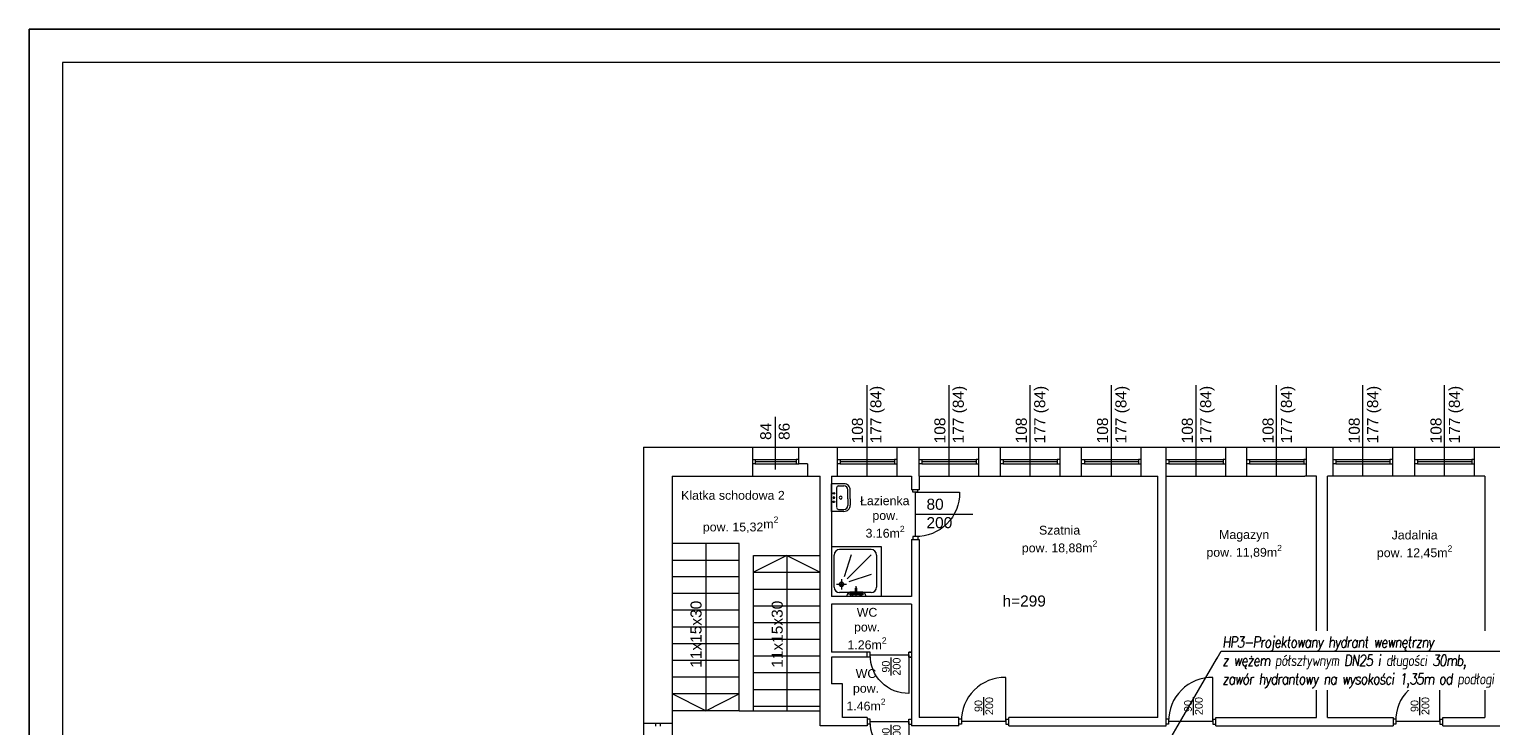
# Model space of a CAD drawing. Header units: millimetres. Extents: x -2390 to 43572, y -15084 to -12114.
# Tile 13 of 52: x 9113 to 11759, y -13374 to -12114. Entities that reach past the tile are written whole.
import ezdxf
from ezdxf import colors
from ezdxf.entities.mleader import LeaderData, LeaderLine
from ezdxf.math import Vec2, Vec3

# ---------------------------------------------------------------- set-up
doc = ezdxf.new("R2010")
doc.units = ezdxf.units.MM
for name, color, linetype, lineweight in [('B_Wyposażenie', 10, 'Continuous', 9), ('IS-ramka', 7, 'Continuous', 15), ('opisy', 5, 'Continuous', 5), ('stolarka', 3, 'Continuous', 9), ('ściany nośne', 1, 'Continuous', 25)]:
    doc.layers.add(name, color=color, linetype=linetype, lineweight=lineweight)
doc.layers.add('IS-pomocnicze', color=2, linetype='Continuous', plot=False)
doc.styles.add('ROMANS', font='romans.shx', dxfattribs={"height": 1})
doc.styles.get("Standard").update_dxf_attribs({"font": 'arial.ttf'})

# ---------------------------------------------------------------- blocks, each defined once
blk = doc.blocks.new('_None')

msp = doc.modelspace()

# ---------------------------------------------------------------- linework, layer by layer
at = {"layer": 'B_Wyposażenie', "color": 252, "lineweight": 0}
for p, q in [((10565.2, -12986.6), (10565.2, -12936.7)), ((10588, -12936.7), (10565.2, -12936.7)), ((10574.5, -12944.1), (10574.5, -12979.2)), ((10578.3, -12940.3), (10588, -12940.3)), ((10595.2, -12964.1), (10595.2, -12947.5)), ((10595.2, -12955), (10595.2, -12953.6)), ((10599.2, -12964.1), (10599.2, -12947.9)), ((10599.2, -12955), (10599.2, -12952.8)), ((10588, -12986.6), (10565.2, -12986.6)), ((10578.3, -12983), (10588, -12983)), ((10595.2, -12964.1), (10595.2, -12975.8)), ((10595.2, -12973.3), (10595.2, -12974.7)), ((10599.2, -12964.1), (10599.2, -12975.4)), ((10599.2, -12973.3), (10599.2, -12975.5)), ((10565.2, -13050.2), (10655.2, -13050.2)), ((10570.2, -13123.6), (10570.2, -13065.5)), ((10580.2, -13055.2), (10637, -13055.2)), ((10601.3, -13065.2), (10588.1, -13105.2)), ((10637, -13065.2), (10593.6, -13108.7)), ((10647, -13065.5), (10647, -13123.6)), ((10655.2, -13050.2), (10655.2, -13140.5)), ((10592.7, -13118.6), (10574.5, -13118.6)), ((10583.6, -13109.5), (10583.6, -13127.7)), ((10637, -13100.9), (10597, -13114.2)), ((10637, -13133.6), (10580.2, -13133.6)), ((10623.8, -13136.1), (10596.3, -13136.1)), ((10609, -13132.8), (10601.7, -13132.8)), ((10616.4, -13134.9), (10604.1, -13134.9)), ((10616.4, -13137.4), (10604.1, -13137.4)), ((10609, -13134.9), (10609, -13125.5)), ((10611.5, -13125.5), (10609, -13125.5)), ((10610.2, -13140.5), (10610.2, -13121.8)), ((10611.5, -13134.9), (10611.5, -13125.5)), ((10618.9, -13132.8), (10611.5, -13132.8))]:
    msp.add_line(p, q, dxfattribs=at)
for centre, radius in [((10569.7, -12954), 1.46), ((10569.7, -12969.2), 1.46), ((10583.6, -13118.6), 4.11), ((10583.6, -13118.6), 2.57), ((10601.7, -13136.1), 2.76), ((10601.7, -13136.1), 1.99), ((10618.8, -13136.1), 2.76), ((10618.8, -13136.1), 1.99)]:
    msp.add_circle(centre, radius, dxfattribs=at)
for centre, radius, start, end in [((10569.7, -12961.6), 1.46, 0, 180), ((10569.7, -12961.6), 1.46, 180, 0), ((10578.3, -12944.1), 3.75, 90.0113, 179.9887), ((10582.1, -12961.6), 2.56, 359.9963, 180.0037), ((10582.1, -12961.6), 2.56, 179.9963, 0.0037), ((10588, -12947.9), 11.2, 359.9972, 90.0028), ((10588, -12947.5), 7.2, 0.0036, 89.9964), ((10578.3, -12979.2), 3.75, 180.0113, 269.9887), ((10588, -12975.4), 11.2, 269.9972, 0.0028), ((10588, -12975.8), 7.2, 270.0036, 359.9964), ((10580.5, -13065.5), 10.2, 91.3708, 180.2292), ((10636.8, -13065.5), 10.2, 359.7708, 88.6292), ((10580.2, -13123.6), 10, 180, 270), ((10600.4, -13140.2), 7.5, 80.4581, 182.3604), ((10620.1, -13140.2), 7.5, 357.6396, 99.5419), ((10637, -13123.6), 10, 270, 0)]:
    msp.add_arc(centre, radius, start, end, dxfattribs=at)
at = {"layer": 'opisy', "color": 252, "lineweight": 0}
for p, q in [((10630.2, -12922.5), (10630.2, -12757.9)), ((10778.2, -12922.5), (10778.2, -12757.9)), ((10925.2, -12922.5), (10925.2, -12757.9)), ((11072.2, -12922.5), (11072.2, -12757.9)), ((11225.2, -12922.5), (11225.2, -12757.9)), ((11371.2, -12922.5), (11371.2, -12757.9)), ((11527.2, -12922.5), (11527.2, -12757.9)), ((11675.2, -12922.5), (11675.2, -12757.9)), ((10464.2, -12910.5), (10464.2, -12815.5)), ((10821, -12992), (10717.2, -12992)), ((10337.7, -13044.5), (10337.7, -13347.2)), ((10484.7, -13066.5), (10424.2, -13096.8)), ((10484.7, -13066.5), (10545.2, -13096.8)), ((10484.7, -13066.5), (10484.7, -13347.2)), ((10337.7, -13347.2), (10277.2, -13316.9)), ((10337.7, -13347.2), (10398.2, -13316.9))]:
    msp.add_line(p, q, dxfattribs=at)
at = {"layer": 'stolarka', "color": 252, "lineweight": 0}
for p, q in [((10422.2, -12892.5), (10427.2, -12892.5)), ((10427.2, -12900.5), (10422.2, -12900.5)), ((10427.2, -12892.5), (10427.2, -12900.5)), ((10427.2, -12892.5), (10501.2, -12892.5)), ((10427.2, -12896.5), (10501.2, -12896.5)), ((10427.2, -12900.5), (10501.2, -12900.5)), ((10506.2, -12892.5), (10501.2, -12892.5)), ((10501.2, -12892.5), (10501.2, -12900.5)), ((10501.2, -12900.5), (10506.2, -12900.5)), ((10576.2, -12892.5), (10581.2, -12892.5)), ((10581.2, -12900.5), (10576.2, -12900.5)), ((10581.2, -12892.5), (10581.2, -12900.5)), ((10581.2, -12892.5), (10679.2, -12892.5)), ((10581.2, -12896.5), (10679.2, -12896.5)), ((10581.2, -12900.5), (10679.2, -12900.5)), ((10684.2, -12892.5), (10679.2, -12892.5)), ((10679.2, -12892.5), (10679.2, -12900.5)), ((10679.2, -12900.5), (10684.2, -12900.5)), ((10724.2, -12892.5), (10729.2, -12892.5)), ((10729.2, -12900.5), (10724.2, -12900.5)), ((10729.2, -12892.5), (10729.2, -12900.5)), ((10729.2, -12892.5), (10827.2, -12892.5)), ((10729.2, -12896.5), (10827.2, -12896.5)), ((10729.2, -12900.5), (10827.2, -12900.5)), ((10832.2, -12892.5), (10827.2, -12892.5)), ((10827.2, -12892.5), (10827.2, -12900.5)), ((10827.2, -12900.5), (10832.2, -12900.5)), ((10871.2, -12892.5), (10876.2, -12892.5)), ((10876.2, -12900.5), (10871.2, -12900.5)), ((10876.2, -12892.5), (10876.2, -12900.5)), ((10876.2, -12892.5), (10974.2, -12892.5)), ((10876.2, -12896.5), (10974.2, -12896.5)), ((10876.2, -12900.5), (10974.2, -12900.5)), ((10979.2, -12892.5), (10974.2, -12892.5)), ((10974.2, -12892.5), (10974.2, -12900.5)), ((10974.2, -12900.5), (10979.2, -12900.5)), ((11018.2, -12892.5), (11023.2, -12892.5)), ((11023.2, -12900.5), (11018.2, -12900.5)), ((11023.2, -12892.5), (11023.2, -12900.5)), ((11023.2, -12892.5), (11121.2, -12892.5)), ((11023.2, -12896.5), (11121.2, -12896.5)), ((11023.2, -12900.5), (11121.2, -12900.5)), ((11126.2, -12892.5), (11121.2, -12892.5)), ((11121.2, -12892.5), (11121.2, -12900.5)), ((11121.2, -12900.5), (11126.2, -12900.5)), ((11171.2, -12892.5), (11176.2, -12892.5)), ((11176.2, -12900.5), (11171.2, -12900.5)), ((11176.2, -12892.5), (11176.2, -12900.5)), ((11176.2, -12892.5), (11274.2, -12892.5)), ((11176.2, -12896.5), (11274.2, -12896.5)), ((11176.2, -12900.5), (11274.2, -12900.5)), ((11279.2, -12892.5), (11274.2, -12892.5)), ((11274.2, -12892.5), (11274.2, -12900.5)), ((11274.2, -12900.5), (11279.2, -12900.5)), ((11317.2, -12892.5), (11322.2, -12892.5)), ((11322.2, -12900.5), (11317.2, -12900.5)), ((11322.2, -12892.5), (11322.2, -12900.5)), ((11322.2, -12892.5), (11420.2, -12892.5)), ((11322.2, -12896.5), (11420.2, -12896.5)), ((11322.2, -12900.5), (11420.2, -12900.5)), ((11425.2, -12892.5), (11420.2, -12892.5)), ((11420.2, -12892.5), (11420.2, -12900.5)), ((11420.2, -12900.5), (11425.2, -12900.5)), ((11473.2, -12892.5), (11478.2, -12892.5)), ((11478.2, -12900.5), (11473.2, -12900.5)), ((11478.2, -12892.5), (11478.2, -12900.5)), ((11478.2, -12892.5), (11576.2, -12892.5)), ((11478.2, -12896.5), (11576.2, -12896.5)), ((11478.2, -12900.5), (11576.2, -12900.5)), ((11581.2, -12892.5), (11576.2, -12892.5)), ((11576.2, -12892.5), (11576.2, -12900.5)), ((11576.2, -12900.5), (11581.2, -12900.5)), ((11621.2, -12892.5), (11626.2, -12892.5)), ((11626.2, -12900.5), (11621.2, -12900.5)), ((11626.2, -12892.5), (11626.2, -12900.5)), ((11626.2, -12892.5), (11724.2, -12892.5)), ((11626.2, -12896.5), (11724.2, -12896.5)), ((11626.2, -12900.5), (11724.2, -12900.5)), ((11729.2, -12892.5), (11724.2, -12892.5)), ((11724.2, -12892.5), (11724.2, -12900.5)), ((11724.2, -12900.5), (11729.2, -12900.5)), ((10712.7, -12952), (10712.7, -12947.5)), ((10721.7, -12952), (10712.7, -12952)), ((10717.2, -13032), (10717.2, -12952)), ((10717.2, -12952), (10797.2, -12952)), ((10721.7, -12952), (10721.7, -12947.5)), ((10712.7, -13032), (10712.7, -13037.5)), ((10721.7, -13032), (10712.7, -13032)), ((10721.7, -13032), (10721.7, -13037.5)), ((10635.7, -13241.5), (10630.2, -13241.5)), ((10635.7, -13250.5), (10630.2, -13250.5)), ((10635.7, -13250.5), (10635.7, -13241.5)), ((10635.7, -13246), (10705.7, -13246)), ((10705.7, -13241.5), (10710.2, -13241.5)), ((10705.7, -13250.5), (10705.7, -13241.5)), ((10705.7, -13246), (10705.7, -13316)), ((10705.7, -13250.5), (10710.2, -13250.5)), ((10880.7, -13367), (10880.7, -13287)), ((11255.7, -13367), (11255.7, -13287)), ((11666.7, -13367), (11666.7, -13287)), ((10247.2, -13375.5), (10247.2, -13370.5)), ((10255.2, -13370.5), (10255.2, -13375.5)), ((10635.7, -13362.5), (10630.2, -13362.5)), ((10635.7, -13371.5), (10630.2, -13371.5)), ((10635.7, -13371.5), (10635.7, -13362.5)), ((10635.7, -13367), (10705.7, -13367)), ((10705.7, -13362.5), (10710.2, -13362.5)), ((10705.7, -13371.5), (10705.7, -13362.5)), ((10705.7, -13367), (10705.7, -13437)), ((10705.7, -13371.5), (10710.2, -13371.5)), ((10800.7, -13362.5), (10796.2, -13362.5)), ((10800.7, -13371.5), (10796.2, -13371.5)), ((10800.7, -13362.5), (10800.7, -13371.5)), ((10880.7, -13367), (10800.7, -13367)), ((10880.7, -13362.5), (10880.7, -13371.5)), ((10880.7, -13362.5), (10886.2, -13362.5)), ((10880.7, -13371.5), (10886.2, -13371.5)), ((11175.7, -13362.5), (11171.2, -13362.5)), ((11175.7, -13371.5), (11171.2, -13371.5)), ((11175.7, -13362.5), (11175.7, -13371.5)), ((11255.7, -13367), (11175.7, -13367)), ((11255.7, -13362.5), (11255.7, -13371.5)), ((11255.7, -13362.5), (11261.2, -13362.5)), ((11255.7, -13371.5), (11261.2, -13371.5)), ((11586.7, -13362.5), (11582.2, -13362.5)), ((11586.7, -13371.5), (11582.2, -13371.5)), ((11586.7, -13362.5), (11586.7, -13371.5)), ((11666.7, -13367), (11586.7, -13367)), ((11666.7, -13362.5), (11666.7, -13371.5)), ((11666.7, -13362.5), (11672.2, -13362.5)), ((11666.7, -13371.5), (11672.2, -13371.5))]:
    msp.add_line(p, q, dxfattribs=at)
for points in [[(10797.2, -12952, -0.425735), (10717.2, -13032)], [(10705.7, -13316, -0.42548), (10635.7, -13246)], [(10880.7, -13287, 0.425735), (10800.7, -13367)], [(11255.7, -13287, 0.425735), (11175.7, -13367)], [(11666.7, -13287, 0.425735), (11586.7, -13367)], [(10705.7, -13437, -0.42548), (10635.7, -13367)]]:
    msp.add_lwpolyline(points, format="xyb", dxfattribs=at)
at = {"layer": 'ściany nośne', "color": 252, "lineweight": 0}
for p, q in [((10225.2, -12870.5), (11122.2, -12870.5)), ((10225.2, -12870.5), (10225.2, -14144.5)), ((10422.2, -12870.5), (10422.2, -12922.5)), ((10506.2, -12900.5), (10506.2, -12870.5)), ((10576.2, -12922.5), (10576.2, -12870.5)), ((10684.2, -12922.5), (10684.2, -12870.5)), ((10724.2, -12922.5), (10724.2, -12870.5)), ((10832.2, -12922.5), (10832.2, -12870.5)), ((10871.2, -12922.5), (10871.2, -12870.5)), ((10979.2, -12922.5), (10979.2, -12870.5)), ((11018.2, -12922.5), (11018.2, -12870.5)), ((11122.2, -12870.5), (11422.2, -12870.5)), ((11126.2, -12922.5), (11126.2, -12870.5)), ((11171.2, -12922.5), (11171.2, -12870.5)), ((11279.2, -12922.5), (11279.2, -12870.5)), ((11317.2, -12922.5), (11317.2, -12870.5)), ((11422.2, -12870.5), (11448.2, -12870.5)), ((11425.2, -12922.5), (11425.2, -12870)), ((11448.2, -12870.5), (11868.2, -12870.5)), ((11473.2, -12922.5), (11473.2, -12870.5)), ((11581.2, -12922.5), (11581.2, -12870.5)), ((11621.2, -12922.5), (11621.2, -12870.5)), ((11729.2, -12922.5), (11729.2, -12870.5)), ((10522.2, -12900.5), (10506.2, -12900.5)), ((10522.2, -12900.5), (10522.2, -12922.5)), ((10277.2, -12922.5), (10545.2, -12922.5)), ((10277.2, -12922.5), (10277.2, -13492.5)), ((10545.2, -13374.5), (10545.2, -12922.5)), ((10545.2, -13374.5), (10545.2, -12922.5)), ((10565.2, -12922.5), (10710.2, -12922.5)), ((10565.2, -12922.5), (10565.2, -13140.5)), ((10567.2, -12922.5), (10710.2, -12922.5)), ((10710.2, -12922.5), (10710.2, -12947.5)), ((10724.2, -12922.5), (11122.2, -12922.5)), ((10724.2, -12922.5), (10724.2, -12947.5)), ((11122.2, -12922.5), (11156.2, -12922.5)), ((11156.2, -13359.5), (11156.2, -12922.5)), ((11171.2, -12922.5), (11422.2, -12922.5)), ((11171.2, -13359.5), (11171.2, -12922.5)), ((11443.2, -12922.5), (11422.2, -12922.5)), ((11443.2, -13359.5), (11443.2, -12922.5)), ((11748.2, -12922.5), (11463.2, -12922.5)), ((11463.2, -13359.5), (11463.2, -12922.5)), ((11748.2, -12922.5), (11748.2, -13359.5)), ((10724.2, -12947.5), (10710.2, -12947.5)), ((10710.2, -13037.5), (10710.2, -13140.5)), ((10710.2, -13037.5), (10724.2, -13037.5)), ((10724.2, -13037.5), (10724.2, -13154.5)), ((10398.2, -13044.5), (10277.2, -13044.5)), ((10398.2, -13066.5), (10398.2, -13044.5)), ((10398.2, -13347.2), (10398.2, -13066.5)), ((10424.2, -13066.5), (10545.2, -13066.5)), ((10424.2, -13347.2), (10424.2, -13066.5)), ((10277.2, -13074.8), (10398.2, -13074.8)), ((10398.2, -13105), (10277.2, -13105)), ((10424.2, -13096.8), (10545.2, -13096.8)), ((10398.2, -13135.3), (10277.2, -13135.3)), ((10424.2, -13127), (10545.2, -13127)), ((10710.2, -13140.5), (10565.2, -13140.5)), ((10398.2, -13165.6), (10277.2, -13165.6)), ((10424.2, -13157.3), (10545.2, -13157.3)), ((10710.2, -13154.5), (10565.2, -13154.5)), ((10565.2, -13154.5), (10565.2, -13241.5)), ((10710.2, -13154.5), (10710.2, -13241.5)), ((10724.2, -13154.5), (10724.2, -13359.5)), ((10398.2, -13195.9), (10277.2, -13195.9)), ((10424.2, -13187.6), (10545.2, -13187.6)), ((10398.2, -13226.1), (10277.2, -13226.1)), ((10424.2, -13217.9), (10545.2, -13217.9)), ((10424.2, -13248.1), (10545.2, -13248.1)), ((10630.2, -13241.5), (10565.2, -13241.5)), ((10630.2, -13250.5), (10565.2, -13250.5)), ((10565.2, -13250.5), (10565.2, -13298.5)), ((10630.2, -13250.5), (10630.2, -13241.5)), ((10710.2, -13241.5), (10705.7, -13241.5)), ((10710.2, -13250.5), (10705.7, -13250.5)), ((10710.2, -13241.5), (10710.2, -13250.5)), ((10710.2, -13250.5), (10710.2, -13359.5)), ((10398.2, -13256.4), (10277.2, -13256.4)), ((10424.2, -13278.4), (10545.2, -13278.4)), ((10398.2, -13286.7), (10277.2, -13286.7)), ((10585.2, -13298.5), (10565.2, -13298.5)), ((10585.2, -13359.5), (10585.2, -13298.5)), ((10398.2, -13316.9), (10277.2, -13316.9)), ((10424.2, -13308.7), (10545.2, -13308.7)), ((10398.2, -13347.2), (10277.2, -13347.2)), ((10398.2, -13347.2), (10545.2, -13347.2)), ((10424.2, -13338.9), (10545.2, -13338.9)), ((10630.2, -13359.5), (10585.2, -13359.5)), ((10630.2, -13359.5), (10630.2, -13374.5)), ((10710.2, -13359.5), (10710.2, -13374.5)), ((10796.2, -13359.5), (10724.2, -13359.5)), ((10796.2, -13374.5), (10796.2, -13359.5)), ((11156.2, -13359.5), (10886.2, -13359.5)), ((10886.2, -13374.5), (10886.2, -13359.5)), ((11171.2, -13374.5), (11171.2, -13359.5)), ((11261.2, -13374.5), (11261.2, -13359.5)), ((11261.2, -13359.5), (11443.2, -13359.5)), ((11463.2, -13359.5), (11582.2, -13359.5)), ((11582.2, -13359.5), (11582.2, -13374.5)), ((11672.2, -13359.5), (11748.2, -13359.5)), ((11672.2, -13374.5), (11672.2, -13359.5)), ((10277.2, -13370.5), (10225.2, -13370.5)), ((10630.2, -13374.5), (10545.2, -13374.5)), ((10796.2, -13374.5), (10710.2, -13374.5)), ((10886.2, -13374.5), (11171.2, -13374.5)), ((11261.2, -13374.5), (11582.2, -13374.5)), ((11672.2, -13374.5), (11877.2, -13374.5))]:
    msp.add_line(p, q, dxfattribs=at)
for p in [(10424.2, -13096.8), (10424.2, -13127), (10424.2, -13157.3), (10424.2, -13187.6), (10424.2, -13217.9), (10424.2, -13248.1), (10424.2, -13278.4), (10424.2, -13308.7), (10424.2, -13338.9)]:
    msp.add_point(p, dxfattribs=at)

# ---------------------------------------------------------------- texts
at = {"layer": 'opisy', "color": 252, "lineweight": 0, "char_height": 20, "attachment_point": 1, "rotation": 90}
for s, insert, width in [('108\\P177 (84)', (10602.4, -12863.4), 104.913), ('108\\P177 (84)', (10751.6, -12863.4), 104.913), ('108\\P177 (84)', (10899, -12863.4), 104.913), ('108\\P177 (84)', (11046, -12863.4), 104.913), ('108\\P177 (84)', (11199.5, -12863.4), 104.913), ('108\\P177 (84)', (11345.6, -12863.4), 104.913), ('108\\P177 (84)', (11501.6, -12863.4), 104.913), ('108\\P177 (84)', (11649.6, -12863.4), 104.913), ('84\\P86 ', (10436.4, -12857.3), 104.913), ('11x15x30', (10310.2, -13269.4), 104.913), ('11x15x30', (10457.1, -13269.4), 104.913), ('\\A1;{\\H0.7x;\\S90/200;} ', (10656.8, -13283.8), 595.534), ('\\A1;{\\H0.7x;\\S90/200;} ', (10824.4, -13355.1), 595.534), ('\\A1;{\\H0.7x;\\S90/200;} ', (11203.7, -13355.1), 595.534), ('\\A1;{\\H0.7x;\\S90/200;} ', (11613.8, -13355.1), 595.534), ('\\A1;{\\H0.7x;\\S90/200;} ', (10656.8, -13405.3), 595.534)]:
    msp.add_mtext(s, dxfattribs=dict(at, insert=insert, width=width))
at = {"layer": 'opisy', "color": 252, "lineweight": 0, "attachment_point": 1}
for s, insert, char_height, width in [('Klatka schodowa 2', (10293.2, -12949.5), 16, 223.779), ('\\A1;\\pi67.628;Łazienka\\P\\pi89.991;pow. \\P\\pi77.588;3.16m{\\H0.7x;\\S2^ ;}', (10549.5, -12959.3), 16, 223.779), ('80\\P200', (10737.4, -12963.6), 20, 6.698), ('pow. 15,32{\\A1;m{\\H0.7x;\\S2^ ;}}', (10332.6, -12995.9), 16, 223.779), ('\\A1;\\pxqc;Szatnia\\Ppow. 18,88m{\\H0.7x;\\S2^ ;}', (10866.4, -13012.5), 16, 223.779), ('\\A1;\\pxqc;Magazyn\\Ppow. 11,89m{\\H0.7x;\\S2^ ;}', (11200.5, -13020.5), 16, 223.779), ('\\A1;\\pxqc;Jadalnia\\Ppow. 12,45m{\\H0.7x;\\S2^ ;}', (11509, -13021.3), 16, 223.779), ('h=299', (10875, -13138.7), 20, 104.913), ('\\A1;\\pxqc;WC\\Ppow. \\P1.26m{\\H0.7x;\\S2^ ;}', (10517.9, -13161.2), 16, 223.779), ('\\A1;\\pxqc;WC\\Ppow. \\P1.46m{\\H0.7x;\\S2^ ;}', (10516, -13272), 16, 223.779)]:
    msp.add_mtext(s, dxfattribs=dict(at, insert=insert, char_height=char_height, width=width))

# ---------------------------------------------------------------- next in the draw order: leaders
at = {"layer": 'opisy', "color": 0, "lineweight": 30, "transparency": 33554687}
ml = msp.add_multileader_mtext('Standard', dxfattribs=at)
ml.set_content('{\\Fsimplex|c238;\\Q7;\\W0.8;\\T0.9;\\C0;HP3-Projektowany hydrant wewnętrzny\\Pz wężem półsztywnym DN25 i długości 30mb,\\Pzawór hydrantowy na wysokości 1,35m od podłogi}', color=252, style='ROMANS')
ml.set_leader_properties(color=256, linetype='ByLayer', lineweight=5)
ml.set_arrow_properties(name='NONE')
ml.build(insert=Vec2(0, 0))
ml.multileader.update_dxf_attribs({"text_left_attachment_type": 6, "text_right_attachment_type": 6, "dogleg_length": 0, "arrow_head_size": 0})
ctx = ml.context
ctx.base_point, ctx.char_height, ctx.arrow_head_size, ctx.plane_origin = Vec3(11270.9, -13239.6), 20, 0, Vec3(10655.9, -12623.1)
ctx.left_attachment, ctx.right_attachment = 6, 6
notes = []
notes.append((ctx, [(0, (1, 1, 0), (11270.9, -13239.6), (1, 0), 0, [(0, [(11123.2, -13492.5)], 0, [])])]))
ctx.mtext.insert, ctx.mtext.line_spacing_style, ctx.mtext.flow_direction = Vec3(11272.9, -13213), 2, 5
ctx.mtext.has_bg_fill, ctx.mtext.bg_color, ctx.mtext.bg_scale_factor, ctx.mtext.bg_transparency, ctx.mtext.use_window_bg_color = 1, -1027028792, 1.5, 0, 1
for ctx, leaders in notes:
    for number, flags, end, landing, length, lines in leaders:
        leader = LeaderData()
        leader.index, (leader.has_last_leader_line, leader.has_dogleg_vector, leader.attachment_direction) = number, flags
        leader.last_leader_point, leader.dogleg_vector, leader.dogleg_length = Vec3(end), Vec3(landing), length
        for number, points, colour, breaks in lines:
            line = LeaderLine()
            line.index, line.vertices, line.color, line.breaks = number, Vec3.list(points), colors.encode_raw_color(colour), breaks
            leader.lines.append(line)
        ctx.leaders.append(leader)

# ---------------------------------------------------------------- next in the draw order: linework, layer by layer
at = {"layer": 'IS-pomocnicze', "transparency": 33554687}
msp.add_lwpolyline([(9113.3, -15084), (15113.3, -15084), (15113.3, -12114), (9113.3, -12114), (9113.3, -15084)], dxfattribs=at)
at = {"layer": 'IS-ramka', "transparency": 33554687}
msp.add_lwpolyline([(9173.3, -15024), (15053.3, -15024), (15053.3, -12174), (9173.3, -12174)], close=True, dxfattribs=at)

doc.saveas('drawing.dxf')
